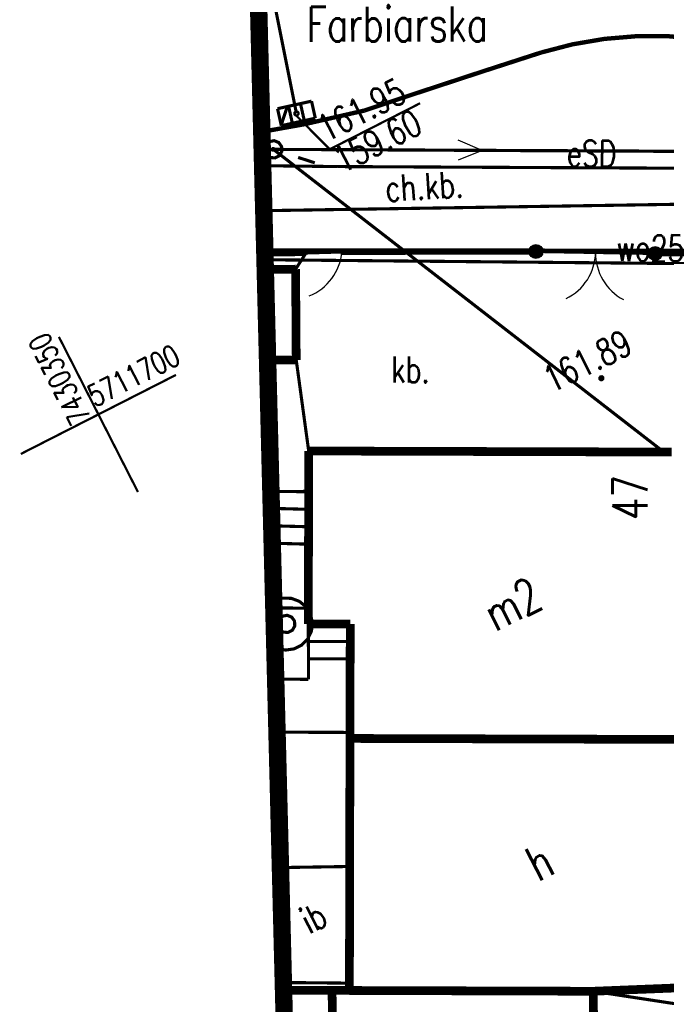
# Model space of a CAD drawing. Extents: x 0 to 7432618, y -40 to 5712028.
# Tile 61 of 165: x 7431165 to 7431183, y 5711632 to 5711661. Entities that reach past the tile are written whole.
import ezdxf
from ezdxf.enums import TextEntityAlignment as Align

# ---------------------------------------------------------------- set-up
doc = ezdxf.new("R2010")
doc.units = 0
doc.header["$MEASUREMENT"] = 0
for name, pattern in [('0', [1.5, 1, -0.5]), ('2218', [1, 0.5, -0.5]), ('3901', [0]), ('5102', [0])]:
    doc.linetypes.add(name, pattern=pattern)
for name, color, linetype in [('Dzialki', 7, 'Continuous'), ('EADTD_T_0', 7, 'Continuous'), ('EGBB_E_T_0', 7, 'Continuous'), ('EGBB_L_0', 7, 'Continuous'), ('EGBE_L_3', 7, 'Continuous'), ('OTD_E_T_7', 7, 'Continuous'), ('OTD_L_14', 7, 'Continuous'), ('OTK_E_T_1', 7, 'Continuous'), ('OTK_E_T_3', 7, 'Continuous'), ('OTK_L_0', 7, 'Continuous'), ('OTK_L_1', 7, 'Continuous'), ('OTK_L_2', 7, 'Continuous'), ('OTK_L_4', 7, 'Continuous'), ('OTO_L_0', 7, 'Continuous'), ('OTO_L_1', 7, 'Continuous'), ('OTO_L_2', 7, 'Continuous'), ('OTR_T_0', 7, 'Continuous'), ('P_SUTP_L_0', 7, 'Continuous'), ('SUE_T_3', 7, 'Continuous'), ('SUEP_E_T_0', 7, 'Continuous'), ('SUEP_L_0', 7, 'Continuous'), ('SUK_T_1', 7, 'Continuous'), ('SUKP_L_0', 7, 'Continuous'), ('SUKR_T_0', 7, 'Continuous'), ('SUP_T_2', 7, 'Continuous'), ('SUW_T_3', 7, 'Continuous'), ('SUWP_E_T_0', 7, 'Continuous'), ('SUWP_L_0', 7, 'Continuous'), ('Uzytki', 7, 'Continuous'), ('zakres', 7, 'Continuous')]:
    doc.layers.add(name, color=color, linetype=linetype)
doc.styles.add('STYL_ARIAL', font='simplex', dxfattribs={"width": 0.75, "oblique": 0.1})

# ---------------------------------------------------------------- blocks, each defined once
blk = doc.blocks.new('OTOB')
at = {"color": 0}
for centre, start, end in [((-1.5, 0), 0, 63.2606), ((1.5, 0), 116.7394, 180)]:
    blk.add_arc(centre, 1.5, start, end, dxfattribs=at)
blk = doc.blocks.new('KOGR')
at = {"color": 0}
for radius in [0.2, 0.18, 0.16, 0.14, 0.12, 0.1, 0.08, 0.06, 0.04, 0.02]:
    blk.add_circle((0, 0), radius, dxfattribs=at)
blk = doc.blocks.new('OTOF')
at = {"color": 0}
blk.add_arc((1.5, 0), 1.5, 116.7394, 180, dxfattribs=at)

msp = doc.modelspace()

# ---------------------------------------------------------------- linework, layer by layer
at = {"layer": 'Dzialki', "color": 18, "true_color": 0x000000, "const_width": 0.09}
for points in [[(7431171.892, 5711653.986), (7431190.425, 5711653.979)], [(7431194.342, 5711632.788), (7431172.43, 5711632.766)]]:
    msp.add_lwpolyline(points, dxfattribs=at)
at = {"layer": 'EGBB_L_0', "color": 18, "true_color": 0x000000, "const_width": 0.25}
for points in [[(7431172.777, 5711653.434), (7431171.906, 5711653.431)], [(7431172.795, 5711650.827), (7431172.777, 5711653.434)], [(7431171.973, 5711650.822), (7431172.795, 5711650.827)], [(7431173.153, 5711648.213), (7431173.143, 5711643.244)], [(7431183.579, 5711648.182), (7431173.153, 5711648.213)], [(7431173.143, 5711643.244), (7431174.346, 5711643.241)], [(7431174.346, 5711643.241), (7431174.338, 5711639.958)], [(7431174.338, 5711639.958), (7431174.322, 5711632.72)], [(7431184.393, 5711639.928), (7431174.338, 5711639.958)], [(7431173.824, 5711632.722), (7431172.431, 5711632.726)], [(7431173.914, 5711625.634), (7431173.824, 5711632.722)], [(7431181.324, 5711632.698), (7431173.824, 5711632.722)], [(7431174.322, 5711632.72), (7431181.324, 5711632.698)], [(7431181.324, 5711632.698), (7431186.399, 5711632.901)], [(7431181.4, 5711625.655), (7431181.324, 5711632.698)]]:
    msp.add_lwpolyline(points, dxfattribs=at)
at = {"layer": 'EGBE_L_3', "color": 18, "true_color": 0x000000, "const_width": 0.09}
for points in [[(7431173.151, 5711647.053), (7431172.068, 5711647.05)], [(7431172.606, 5711647.052), (7431173.151, 5711647.037)], [(7431173.144, 5711643.7), (7431173.151, 5711647.053)], [(7431172.08, 5711646.566), (7431173.15, 5711646.537)], [(7431172.093, 5711646.065), (7431173.149, 5711646.037)], [(7431172.106, 5711645.565), (7431173.148, 5711645.537)], [(7431172.153, 5711643.705), (7431173.144, 5711643.7)], [(7431174.346, 5711643.241), (7431173.143, 5711643.244)], [(7431173.143, 5711643.244), (7431173.147, 5711641.656)], [(7431173.143, 5711643.242), (7431173.744, 5711643.242)], [(7431174.339, 5711640.131), (7431174.346, 5711643.241)], [(7431173.144, 5711642.742), (7431174.345, 5711642.743)], [(7431173.145, 5711642.242), (7431174.344, 5711642.243)], [(7431173.147, 5711641.656), (7431172.205, 5711641.662)], [(7431172.243, 5711640.139), (7431174.339, 5711640.131)]]:
    msp.add_lwpolyline(points, dxfattribs=at)
at = {"layer": 'OTD_L_14', "color": 18, "true_color": 0x000000, "const_width": 0.09}
for points in [[(7431174.33, 5711636.281), (7431172.342, 5711636.25)], [(7431174.323, 5711632.931), (7431174.33, 5711636.281)], [(7431172.426, 5711632.949), (7431174.323, 5711632.931)]]:
    msp.add_lwpolyline(points, dxfattribs=at)
at = {"layer": 'OTK_L_0', "color": 18, "linetype": '0', "true_color": 0x000000, "const_width": 0.09}
for points in [[(7431179.823, 5711659.655), (7431180.724, 5711659.89), (7431181.642, 5711660.047), (7431182.571, 5711660.125), (7431183.502, 5711660.122), (7431184.431, 5711660.039)], [(7431179.314, 5711659.491), (7431179.823, 5711659.655)], [(7431178.298, 5711659.161), (7431178.806, 5711659.326)], [(7431178.806, 5711659.326), (7431179.314, 5711659.491)], [(7431177.79, 5711658.995), (7431178.298, 5711659.161)], [(7431176.774, 5711658.662), (7431177.282, 5711658.829)], [(7431177.282, 5711658.829), (7431177.79, 5711658.995)], [(7431175.76, 5711658.326), (7431176.267, 5711658.494)], [(7431176.267, 5711658.494), (7431176.774, 5711658.662)], [(7431175.253, 5711658.158), (7431175.76, 5711658.326)], [(7431174.746, 5711657.988), (7431173.04, 5711657.599), (7431171.806, 5711657.378)], [(7431174.746, 5711657.988), (7431175.253, 5711658.158)]]:
    msp.add_lwpolyline(points, dxfattribs=at)
at = {"layer": 'OTK_L_1', "color": 18, "true_color": 0x000000, "const_width": 0.125}
for points in [[(7431179.823, 5711659.655), (7431180.724, 5711659.89), (7431181.642, 5711660.047), (7431182.571, 5711660.125), (7431183.502, 5711660.122), (7431184.431, 5711660.039)], [(7431174.746, 5711657.988), (7431176.436, 5711658.55), (7431178.128, 5711659.106), (7431179.823, 5711659.655)], [(7431174.746, 5711657.988), (7431173.04, 5711657.599), (7431171.806, 5711657.378)]]:
    msp.add_lwpolyline(points, dxfattribs=at)
at = {"layer": 'OTK_L_2', "color": 18, "linetype": '0', "true_color": 0x000000, "const_width": 0.09}
for points in [[(7431179.823, 5711659.655), (7431180.724, 5711659.89), (7431181.642, 5711660.047), (7431182.571, 5711660.125), (7431183.502, 5711660.122), (7431184.431, 5711660.039)], [(7431179.823, 5711659.655), (7431178.13, 5711659.099), (7431176.438, 5711658.544), (7431174.746, 5711657.988)], [(7431174.746, 5711657.988), (7431173.04, 5711657.599), (7431171.806, 5711657.378)], [(7431174.106, 5711653.929), (7431173.076, 5711653.899), (7431174.106, 5711653.929), (7431179.679, 5711653.943)], [(7431179.679, 5711653.943), (7431183.1, 5711653.885)], [(7431183.1, 5711653.885), (7431192.874, 5711654.105)], [(7431171.895, 5711653.885), (7431173.076, 5711653.899)]]:
    msp.add_lwpolyline(points, dxfattribs=at)
at = {"layer": 'OTK_L_4', "color": 18, "linetype": '0', "true_color": 0x000000, "const_width": 0.09}
for points in [[(7431173.076, 5711653.899), (7431172.777, 5711653.434)], [(7431172.777, 5711653.434), (7431172.795, 5711650.827)], [(7431172.795, 5711650.827), (7431173.153, 5711648.213)], [(7431173.153, 5711648.213), (7431183.579, 5711648.182)]]:
    msp.add_lwpolyline(points, dxfattribs=at)
at = {"layer": 'OTO_L_0', "color": 18, "linetype": '3901', "true_color": 0x000000, "const_width": 0.175}
for points in [[(7431171.895, 5711653.885), (7431173.076, 5711653.899)], [(7431174.106, 5711653.929), (7431179.679, 5711653.943)], [(7431183.1, 5711653.885), (7431190.308, 5711653.965)]]:
    msp.add_lwpolyline(points, dxfattribs=at)
at = {"layer": 'OTO_L_1', "color": 18, "true_color": 0x000000, "const_width": 0.09}
for points in [[(7431183.1, 5711653.885), (7431179.679, 5711653.943)], [(7431179.679, 5711653.943), (7431183.1, 5711653.885)]]:
    msp.add_lwpolyline(points, dxfattribs=at)
at = {"layer": 'OTO_L_2', "color": 18, "true_color": 0x000000, "const_width": 0.09}
msp.add_lwpolyline([(7431174.106, 5711653.929), (7431173.076, 5711653.899)], dxfattribs=at)
at = {"layer": 'OTR_T_0', "color": 18, "true_color": 0x000000, "const_width": 0.09}
msp.add_lwpolyline([(7431181.537, 5711650.343), (7431181.571, 5711650.346), (7431181.597, 5711650.323), (7431181.6, 5711650.289), (7431181.578, 5711650.263), (7431181.543, 5711650.26), (7431181.517, 5711650.283), (7431181.514, 5711650.317), (7431181.537, 5711650.343)], dxfattribs=at)
at = {"layer": 'P_SUTP_L_0', "color": 30, "linetype": '0', "true_color": 0xff9100, "const_width": 0.09}
for points in [[(7431172.138, 5711656.875), (7431171.821, 5711656.813)], [(7431172.138, 5711656.875), (7431183.35, 5711648.183)], [(7431209.193, 5711656.702), (7431172.138, 5711656.875)]]:
    msp.add_lwpolyline(points, dxfattribs=at)
at = {"layer": 'SUE_T_3', "color": 18, "true_color": 0x000000, "const_width": 0.09}
for points in [[(7431172.37, 5711657.588), (7431172.524, 5711658.064)], [(7431172.024, 5711657.098), (7431172.163, 5711657.124), (7431172.293, 5711657.071), (7431172.375, 5711656.956), (7431172.381, 5711656.815), (7431172.31, 5711656.693), (7431172.184, 5711656.629), (7431172.044, 5711656.643), (7431171.934, 5711656.731), (7431171.888, 5711656.864), (7431171.922, 5711657.001), (7431172.024, 5711657.098)], [(7431172.127, 5711656.897), (7431172.146, 5711656.899), (7431172.16, 5711656.886), (7431172.162, 5711656.867), (7431172.149, 5711656.853), (7431172.13, 5711656.851), (7431172.116, 5711656.864), (7431172.114, 5711656.883), (7431172.127, 5711656.897)], [(7431172.851, 5711656.643), (7431173.327, 5711656.489)], [(7431171.906, 5711656.162), (7431171.842, 5711655.965)]]:
    msp.add_lwpolyline(points, dxfattribs=at)
at = {"layer": 'SUEP_L_0', "color": 1, "true_color": 0xff0000}
for q in [(7431177.446, 5711657.136), (7431177.443, 5711656.561)]:
    msp.add_line((7431178.138, 5711656.845), q, dxfattribs=at)
at = {"layer": 'SUEP_L_0', "color": 1, "linetype": '5102', "true_color": 0xff0000, "const_width": 0.09}
for points in [[(7431171.819, 5711656.878), (7431172.138, 5711656.875)], [(7431210.188, 5711656.684), (7431172.138, 5711656.875)], [(7431181.324, 5711632.698), (7431207.781, 5711628.66)]]:
    msp.add_lwpolyline(points, dxfattribs=at)
at = {"layer": 'SUEP_L_0', "color": 1, "true_color": 0xff0000, "const_width": 0.09}
for points in [[(7431173.971, 5711656.381), (7431171.831, 5711656.406)], [(7431192.276, 5711656.292), (7431173.971, 5711656.381)], [(7431184.784, 5711655.314), (7431171.864, 5711655.114)]]:
    msp.add_lwpolyline(points, dxfattribs=at)
at = {"layer": 'SUK_T_1', "color": 36, "true_color": 0x803300, "const_width": 0.09}
for points in [[(7431172.259, 5711658.043), (7431173.235, 5711658.259)], [(7431172.918, 5711658.188), (7431173.026, 5711657.7)], [(7431173.235, 5711658.259), (7431173.343, 5711657.77)], [(7431172.367, 5711657.554), (7431172.259, 5711658.043)], [(7431172.576, 5711658.113), (7431172.684, 5711657.625)], [(7431173.343, 5711657.77), (7431172.367, 5711657.554)]]:
    msp.add_lwpolyline(points, dxfattribs=at)
at = {"layer": 'SUKP_L_0', "color": 36, "true_color": 0x803300, "const_width": 0.09}
msp.add_lwpolyline([(7431171.876, 5711662.542), (7431172.801, 5711657.906)], dxfattribs=at)
at = {"layer": 'SUKR_T_0', "color": 36, "true_color": 0x803300, "const_width": 0.065}
for points in [[(7431172.738, 5711657.903), (7431173.758, 5711656.878), (7431176.351, 5711658.199)], [(7431172.773, 5711657.962), (7431172.82, 5711657.966), (7431172.857, 5711657.935), (7431172.86, 5711657.887), (7431172.829, 5711657.851), (7431172.782, 5711657.847), (7431172.745, 5711657.878), (7431172.741, 5711657.926), (7431172.773, 5711657.962)]]:
    msp.add_lwpolyline(points, dxfattribs=at)
at = {"layer": 'SUP_T_2', "color": 18, "true_color": 0x000000, "const_width": 0.09}
msp.add_lwpolyline([(7431172.024, 5711657.098), (7431172.163, 5711657.124), (7431172.293, 5711657.071), (7431172.375, 5711656.956), (7431172.381, 5711656.815), (7431172.31, 5711656.693), (7431172.184, 5711656.629), (7431172.044, 5711656.643), (7431171.934, 5711656.731), (7431171.888, 5711656.864), (7431171.922, 5711657.001), (7431172.024, 5711657.098)], dxfattribs=at)
at = {"layer": 'SUW_T_3', "color": 5, "true_color": 0x0000ff, "const_width": 0.09}
for points in [[(7431172.148, 5711643.898), (7431172.17, 5711643.914)], [(7431172.17, 5711643.914), (7431172.405, 5711643.988), (7431172.652, 5711643.982), (7431172.884, 5711643.896), (7431173.075, 5711643.74), (7431173.204, 5711643.53), (7431173.259, 5711643.289), (7431173.233, 5711643.044), (7431173.128, 5711642.82), (7431172.956, 5711642.643), (7431172.736, 5711642.531), (7431172.492, 5711642.496), (7431172.249, 5711642.543), (7431172.181, 5711642.582)], [(7431172.397, 5711643.468), (7431172.535, 5711643.495), (7431172.666, 5711643.442), (7431172.747, 5711643.326), (7431172.753, 5711643.186), (7431172.682, 5711643.064), (7431172.557, 5711643), (7431172.416, 5711643.014), (7431172.306, 5711643.102), (7431172.261, 5711643.235), (7431172.294, 5711643.372), (7431172.397, 5711643.468)]]:
    msp.add_lwpolyline(points, dxfattribs=at)
at = {"layer": 'SUWP_L_0', "color": 5, "true_color": 0x0000ff, "const_width": 0.09}
msp.add_lwpolyline([(7431171.9, 5711653.705), (7431192.947, 5711653.511)], dxfattribs=at)
at = {"layer": 'Uzytki', "color": 96, "linetype": '2218', "true_color": 0x008000, "const_width": 0.09}
msp.add_lwpolyline([(7431190.425, 5711653.979), (7431171.892, 5711653.986)], dxfattribs=at)
at = {"layer": 'zakres', "color": 18, "linetype": '0', "true_color": 0x000000, "const_width": 0.5}
msp.add_lwpolyline([(7431170.861, 5711694.664), (7431172.664, 5711623.536), (7431599.413, 5711624.947), (7431599.511, 5711698.029), (7431170.861, 5711694.664)], dxfattribs=at)
at = {"layer": 'zakres', "color": 18, "true_color": 0x000000, "const_width": 0.065}
for points in [[(7431168.25, 5711647.036), (7431165.98, 5711651.491)], [(7431164.888, 5711648.128), (7431169.343, 5711650.398)]]:
    msp.add_lwpolyline(points, dxfattribs=at)
at = {"layer": 'zakres', "color": 18, "true_color": 0x000000}
msp.add_point((7431167.115, 5711649.263), dxfattribs=at)

# ---------------------------------------------------------------- block references
at = {"layer": 'OTO_L_1', "color": 18, "true_color": 0x000000}
for name, p, rotation in [('KOGR', (7431179.679, 5711653.943), 27), ('KOGR', (7431183.1, 5711653.885), 27), ('OTOB', (7431181.39, 5711653.914), 179.02289)]:
    msp.add_blockref(name, p, dxfattribs=dict(at, rotation=rotation))
at = {"layer": 'OTO_L_2', "color": 18, "true_color": 0x000000, "rotation": 174.91478}
msp.add_blockref('OTOF', (7431174.106, 5711653.929), dxfattribs=at)

# ---------------------------------------------------------------- texts
at = {"layer": 'Dzialki', "color": 18, "true_color": 0x000000, "style": 'STYL_ARIAL', "width": 0.75}
msp.add_text('Farbiarska', height=1, rotation=0.0888, dxfattribs=at).set_placement((7431175.702, 5711659.671), align=Align.BOTTOM_CENTER)
at = {"layer": 'EADTD_T_0', "color": 18, "true_color": 0x000000, "style": 'STYL_ARIAL', "width": 0.75}
msp.add_text('47', height=1, rotation=89.905, dxfattribs=at).set_placement((7431183.179, 5711646.871), align=Align.BOTTOM_CENTER)
at = {"layer": 'EGBB_E_T_0', "color": 18, "true_color": 0x000000, "style": 'STYL_ARIAL', "width": 0.75}
for s, p in [('m2', (7431179, 5711643.818)), ('h', (7431179.786, 5711636.412))]:
    msp.add_text(s, height=1, rotation=27, dxfattribs=at).set_placement(p, align=Align.MIDDLE_CENTER)
at = {"layer": 'OTD_E_T_7', "color": 18, "true_color": 0x000000, "style": 'STYL_ARIAL', "width": 0.75}
msp.add_text('ib', height=0.75, rotation=27, dxfattribs=at).set_placement((7431172.998, 5711634.664), align=Align.MIDDLE_LEFT)
at = {"layer": 'OTK_E_T_1', "color": 18, "true_color": 0x000000, "style": 'STYL_ARIAL', "width": 0.75}
msp.add_text('ch.kb.', height=0.75, rotation=3.529, dxfattribs=at).set_placement((7431176.471, 5711655.814), align=Align.MIDDLE_CENTER)
at = {"layer": 'OTK_E_T_3', "color": 18, "true_color": 0x000000, "style": 'STYL_ARIAL', "width": 0.75}
msp.add_text('kb.', height=0.75, rotation=359.8312, dxfattribs=at).set_placement((7431176.077, 5711650.551), align=Align.MIDDLE_CENTER)
at = {"layer": 'OTR_T_0', "color": 18, "true_color": 0x000000, "style": 'STYL_ARIAL', "width": 0.75}
msp.add_text('161.89', height=0.75, rotation=26.2692, dxfattribs=at).set_placement((7431180.229, 5711649.673), align=Align.BOTTOM_LEFT)
at = {"layer": 'SUEP_E_T_0', "color": 1, "true_color": 0xff0000, "style": 'STYL_ARIAL', "width": 0.75}
msp.add_text('eSD', height=0.75, rotation=359.7211, dxfattribs=at).set_placement((7431181.275, 5711656.753), align=Align.MIDDLE_CENTER)
at = {"layer": 'SUKR_T_0', "color": 36, "true_color": 0x803300, "style": 'STYL_ARIAL', "width": 0.75}
for s, p in [('161.95', (7431173.656, 5711657.078)), ('159.60', (7431174.115, 5711656.176))]:
    msp.add_text(s, height=0.75, rotation=27, dxfattribs=at).set_placement(p)
at = {"layer": 'SUWP_E_T_0', "color": 5, "true_color": 0x0000ff, "style": 'STYL_ARIAL', "width": 0.75}
msp.add_text('wo25', height=0.75, rotation=359.4726, dxfattribs=at).set_placement((7431182.964, 5711654.038), align=Align.MIDDLE_CENTER)
at = {"layer": 'zakres', "color": 18, "true_color": 0x000000, "style": 'STYL_ARIAL', "width": 0.75}
for s, rotation, p in [('7430350', 117, (7431167.084, 5711649.247)), ('5711700', 27, (7431167.099, 5711649.294))]:
    msp.add_text(s, height=0.625, rotation=rotation, dxfattribs=at).set_placement(p, align=Align.BOTTOM_LEFT)

doc.saveas('drawing.dxf')
